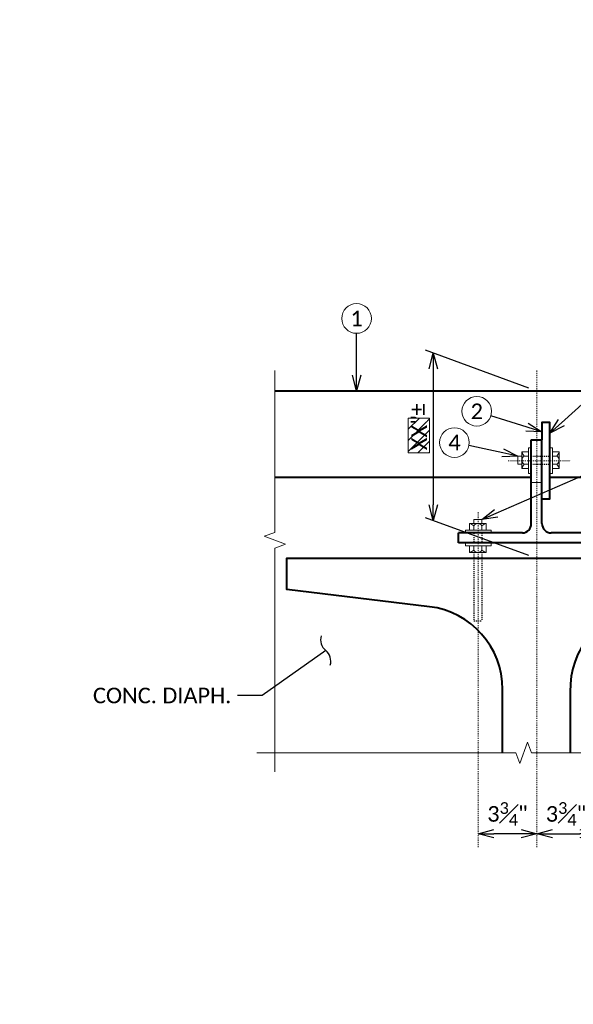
# Model space of a CAD drawing. Extents: x -1664 to -1047, y -2943 to -2691.
# Tile 3 of 17: x -1572 to -1518, y -2943 to -2849. Entities that reach past the tile are written whole.
import ezdxf
from ezdxf import colors
from ezdxf.entities.mleader import LeaderData, LeaderLine
from ezdxf.math import Vec2, Vec3

# ---------------------------------------------------------------- set-up
doc = ezdxf.new("R2010")
doc.units = 0
doc.header["$MEASUREMENT"] = 0
doc.linetypes.add('Wisdot2', pattern=[0.125, 0.0625, -0.0625])
doc.linetypes.add('Wisdot4', pattern=[0.28125, 0.125, -0.0625, 0.03125, -0.0625])
for name, color, linetype, lineweight in [('B_ANNO_BREAK', 7, 'Continuous', 18), ('B_ANNO_DIM', 7, 'Continuous', 18), ('B_ANNO_SYMB', 7, 'Continuous', 18), ('B_ANNO_TEXT', 7, 'Continuous', 18), ('B_CNTR', 1, 'Wisdot4', 18), ('B_CONC_DECK', 1, 'Continuous', 40), ('B_CONC_GIRD', 50, 'Continuous', 40), ('B_DETAIL', 7, 'Continuous', 18), ('B_DETAIL_HIDDEN', 7, 'Wisdot2', 25), ('B_DETAIL_OBJ', 7, 'Continuous', 40), ('B_STEEL_BOLT', 3, 'Continuous', 18)]:
    doc.layers.add(name, color=color, linetype=linetype, lineweight=lineweight)
doc.layers.add('B_ANNO_DESIGN_NOTES', color=1, linetype='Continuous', lineweight=18, true_color=0xff0000)
doc.styles.add('Annotative', font='calibri.ttf', dxfattribs={"height": 0.0625})
doc.styles.get("Standard").update_dxf_attribs({"font": 'calibri.ttf'})
doc.dimstyles.new('Annotative', dxfattribs={"dimscale": 0, "dimtxt": 0.0625, "dimasz": 0.0625, "dimexe": 0.03125, "dimexo": 0.03125, "dimgap": 0.03125, "dimtad": 1, "dimdec": 3, "dimzin": 3, "dimdsep": 46, "dimlunit": 4, "dimtxsty": 'Standard', "dimblk": 'OPEN30', "dimcen": 0.03125, "dimaunit": 1, "dimadec": 0, "dimazin": 3, "dimtfac": 0.75, "dimtdec": 3, "dimtofl": 0, "dimtmove": 0, "dimatfit": 3, "dimldrblk": 'OPEN30', "dimfxl": 1, "dimtfill": 1, "dimfrac": 1, "dimtolj": 1, "dimtzin": 0, "dimarcsym": 0})

# ---------------------------------------------------------------- blocks, each defined once
blk = doc.blocks.new('AnonymousCell13')
at = {"layer": 'B_DETAIL_OBJ'}
for p, q in [((-0.51, -2.711), (-0.51, 5.332)), ((-0.51, 5.332), (0.52, 5.332)), ((0.515, -2.717), (0.515, 5.332)), ((-7.508, -4.578), (-7.508, -3.617)), ((-1.356, -3.617), (-7.508, -3.617)), ((7.513, -3.617), (1.415, -3.617)), ((7.513, -4.578), (7.513, -3.617)), ((7.513, -4.578), (-7.508, -4.578))]:
    blk.add_line(p, q, dxfattribs=at)
for centre, start, end in [((-1.409, -2.719), 273.38472, 0), ((1.415, -2.717), 180, 269.9795)]:
    blk.add_arc(centre, 0.9, start, end, dxfattribs=at)
blk = doc.blocks.new('_Open30')
at = {"color": 0, "linetype": 'ByBlock', "lineweight": -2}
for p, q in [((-1, 0.268), (0, 0)), ((0, 0), (-1, -0.268)), ((0, 0), (-1, 0))]:
    blk.add_line(p, q, dxfattribs=at)
blk = doc.blocks.new('*D5946')
at = {"layer": 'B_ANNO_DIM', "color": 0, "lineweight": -2, "transparency": 16777216}
blk.add_line((143.246, 16.39), (145.874, 16.39), dxfattribs=at)
at = {"layer": 'B_ANNO_DIM', "color": 0, "lineweight": -2, "transparency": 16777216, "xscale": 1.5, "yscale": 1.5, "zscale": 1.5, "rotation": 180}
blk.add_blockref('_Open30', (141.746, 16.39), dxfattribs=at)
at = {"layer": 'B_ANNO_DIM', "color": 0, "lineweight": -2, "transparency": 16777216, "xscale": 1.5, "yscale": 1.5, "zscale": 1.5}
blk.add_blockref('_Open30', (147.374, 16.39), dxfattribs=at)
at = {"layer": 'B_ANNO_DIM', "color": 0, "transparency": 16777216, "insert": (144.56, 18.292), "char_height": 1.5, "attachment_point": 5, "bg_fill": 3, "box_fill_scale": 1.25, "bg_fill_color": 256, "bg_fill_true_color": 13158600, "bg_fill_transparency": 0}
blk.add_mtext('\\A1;3{\\H0.75x;\\S3#4;}"', dxfattribs=at)
at = {"layer": 'Defpoints', "color": 0, "transparency": 16777216}
for p in [(141.746, 16.39), (147.374, 16.39), (147.374, 16.39)]:
    blk.add_point(p, dxfattribs=at)
blk = doc.blocks.new('*D5892')
at = {"layer": 'B_ANNO_DIM', "color": 0, "lineweight": -2, "transparency": 16777216}
blk.add_line((140.246, 16.39), (137.619, 16.39), dxfattribs=at)
at = {"layer": 'B_ANNO_DIM', "color": 0, "lineweight": -2, "transparency": 16777216, "xscale": 1.5, "yscale": 1.5, "zscale": 1.5, "rotation": 180}
blk.add_blockref('_Open30', (136.119, 16.39), dxfattribs=at)
at = {"layer": 'B_ANNO_DIM', "color": 0, "lineweight": -2, "transparency": 16777216, "xscale": 1.5, "yscale": 1.5, "zscale": 1.5}
blk.add_blockref('_Open30', (141.746, 16.39), dxfattribs=at)
at = {"layer": 'B_ANNO_DIM', "color": 0, "transparency": 16777216, "insert": (138.933, 18.292), "char_height": 1.5, "attachment_point": 5, "bg_fill": 3, "box_fill_scale": 1.25, "bg_fill_color": 256, "bg_fill_true_color": 13158600, "bg_fill_transparency": 0}
blk.add_mtext('\\A1;3{\\H0.75x;\\S3#4;}"', dxfattribs=at)
at = {"layer": 'Defpoints', "color": 0, "transparency": 16777216}
for p in [(136.119, 16.39), (136.119, 16.39), (141.746, 16.39)]:
    blk.add_point(p, dxfattribs=at)
blk = doc.blocks.new('*D5966')
at = {"layer": 'B_ANNO_DIM', "color": 0, "lineweight": -2, "transparency": 16777216}
for p, q in [((140.996, 59.204), (131.044, 62.826)), ((131.794, 61.053), (131.794, 47.971)), ((140.996, 43.122), (131.044, 46.744))]:
    blk.add_line(p, q, dxfattribs=at)
at = {"layer": 'Defpoints', "color": 0, "transparency": 16777216}
for p in [(141.746, 58.931), (131.794, 46.471), (141.746, 42.849)]:
    blk.add_point(p, dxfattribs=at)
at = {"layer": 'B_ANNO_DIM', "color": 0, "lineweight": -2, "transparency": 16777216, "xscale": 1.5, "yscale": 1.5, "zscale": 1.5}
for p, rotation in [((131.794, 62.553), 90), ((131.794, 46.471), 270)]:
    blk.add_blockref('_Open30', p, dxfattribs=dict(at, rotation=rotation))
at = {"layer": 'B_ANNO_DIM', "color": 0, "transparency": 16777216, "insert": (130.294, 57.144), "char_height": 1.5, "attachment_point": 5, "rotation": 90, "bg_fill": 3, "box_fill_scale": 1.25, "bg_fill_color": 256, "bg_fill_true_color": 13158600, "bg_fill_transparency": 0}
blk.add_mtext('\\A1;%%P', dxfattribs=at)
blk = doc.blocks.new('_Integral')
at = {"color": 0, "linetype": 'ByBlock', "lineweight": -2}
for centre, start, end in [((0.439, 0.118), 129, 195), ((-0.439, -0.118), 309, 15)]:
    blk.add_arc(centre, 0.454, start, end, dxfattribs=at)
blk = doc.blocks.new('*U5885')
at = {"layer": 'B_ANNO_BREAK', "flags": 128}
for points in [[(116.5529, 60.8825), (116.5527, 45.3344), (115.5218, 44.9592), (117.5837, 44.2087), (116.5527, 43.8334), (116.5527, 22.3288)], [(168.5424, 24.1586), (141.2276, 24.1586), (140.8524, 25.1896), (140.1019, 23.1277), (139.7267, 24.1586), (114.8357, 24.1586)]]:
    blk.add_lwpolyline(points, dxfattribs=at)
at = {"layer": 'B_ANNO_SYMB'}
blk.add_circle((124.4147, 65.8837), 1.4255, dxfattribs=at)
at = {"layer": 'B_CNTR'}
for p, q in [((141.7464, 60.8868), (141.7464, 15.017)), ((136.119, 47.288), (136.119, 15.0119))]:
    blk.add_line(p, q, dxfattribs=at)
at = {"layer": 'B_CNTR', "ltscale": 0.5}
blk.add_line((139.0062, 52.222), (145.0351, 52.222), dxfattribs=at)
at = {"layer": 'B_CONC_DECK'}
for p, q in [((116.5528, 58.9306), (166.94, 58.9306)), ((116.5528, 50.638), (141.2216, 50.638)), ((142.9979, 50.638), (166.9399, 50.638))]:
    blk.add_line(p, q, dxfattribs=at)
at = {"layer": 'B_DETAIL'}
blk.add_line((141.2173, 50.1367), (142.243, 50.1367), dxfattribs=at)
at = {"layer": 'B_DETAIL_HIDDEN', "ltscale": 0.5}
for p, q in [((141.2173, 52.6504), (142.999, 52.6504)), ((141.2173, 51.8789), (142.9937, 51.8789)), ((135.6999, 36.8452), (136.4713, 36.8452))]:
    blk.add_line(p, q, dxfattribs=at)
at = {"layer": 'B_DETAIL_HIDDEN', "ltscale": 0.25}
for p, q in [((135.6999, 45.2905), (135.6999, 44.3172)), ((136.4713, 45.2905), (136.4713, 44.3172))]:
    blk.add_line(p, q, dxfattribs=at)
at = {"layer": 'B_DETAIL_OBJ', "flags": 128}
blk.add_lwpolyline([(142.243, 48.5456), (142.9979, 48.5456), (142.9979, 55.8985), (142.2473, 55.8985), (142.2473, 54.2272)], dxfattribs=at)
at = {"layer": 'B_STEEL_BOLT'}
for p, q in [((140.3213, 51.4852), (140.3213, 53.067)), ((140.3213, 53.067), (140.9513, 53.067)), ((143.9019, 53.067), (143.2719, 53.067)), ((143.9019, 51.4852), (143.9019, 53.067)), ((140.3213, 52.6619), (139.9404, 52.6619)), ((139.9404, 52.6619), (139.9404, 51.8904)), ((140.9513, 52.6642), (140.535, 52.6642)), ((143.2719, 52.6642), (143.6881, 52.6642)), ((140.3213, 51.8904), (139.9404, 51.8904)), ((140.3213, 51.4852), (140.9513, 51.4852)), ((140.9513, 51.8881), (140.535, 51.8881)), ((143.2719, 51.8881), (143.6881, 51.8881)), ((143.9019, 51.4852), (143.2719, 51.4852)), ((135.6884, 46.1865), (135.6884, 46.5674)), ((135.6884, 46.5674), (136.4598, 46.5674)), ((136.4598, 46.1865), (136.4598, 46.5674)), ((136.865, 46.1865), (135.2832, 46.1865)), ((135.2832, 46.1865), (135.2832, 45.5565)), ((135.6861, 45.5565), (135.6861, 45.9728)), ((136.4621, 45.5565), (136.4621, 45.9728)), ((136.865, 46.1865), (136.865, 45.5565)), ((135.2832, 43.4132), (135.2832, 44.0432)), ((135.6861, 44.0432), (135.6861, 43.6269)), ((136.4621, 44.0432), (136.4621, 43.6269)), ((136.865, 43.4132), (136.865, 44.0432)), ((136.865, 43.4132), (135.2832, 43.4132))]:
    blk.add_line(p, q, dxfattribs=at)
at = {"layer": 'B_STEEL_BOLT', "flags": 128}
for points in [[(140.9513, 50.993), (140.9513, 53.451), (141.2173, 53.451), (141.2173, 50.993), (140.9513, 50.993)], [(143.2719, 50.993), (143.2719, 53.451), (142.9979, 53.451), (142.9979, 50.993), (143.2719, 50.993)], [(137.3572, 45.5565), (134.8992, 45.5565), (134.8992, 45.2905), (137.3572, 45.2905), (137.3572, 45.5565)], [(137.3572, 44.0432), (134.8992, 44.0432), (134.8992, 44.3172), (137.3572, 44.3172), (137.3572, 44.0432)]]:
    blk.add_lwpolyline(points, dxfattribs=at)
at = {"layer": 'B_STEEL_BOLT'}
for centre, radius, start, end in [((141.7316, 53.5407), 1.4833, 198.623024, 216.224919), ((142.4915, 53.5407), 1.4833, 323.775081, 341.376976), ((140.791, 52.2761), 0.4648, 123.410983, 236.589017), ((143.4322, 52.2761), 0.4648, 303.410983, 56.589017), ((141.7316, 51.0115), 1.4833, 143.775081, 161.376976), ((142.4915, 51.0115), 1.4833, 18.623024, 36.224919), ((134.8095, 44.7762), 1.4833, 53.775081, 71.376976), ((136.0741, 45.7168), 0.4648, 33.410983, 146.589017), ((137.3387, 44.7762), 1.4833, 108.623024, 126.224919), ((134.8095, 44.8235), 1.4833, 288.623024, 306.224919), ((136.0741, 43.8829), 0.4648, 213.410983, 326.589017), ((137.3387, 44.8235), 1.4833, 233.775081, 251.376976)]:
    blk.add_arc(centre, radius, start, end, dxfattribs=at)
at = {"linetype": 'Continuous', "lineweight": 18}
blk.add_blockref('AnonymousCell13', (141.7276, 48.8955), dxfattribs=at)
at = {"layer": 'B_ANNO_DIM', "style": 'Annotative'}
for tag, p in [('D12', (274.4722, 210.6075)), ('D11', (141.9631, 208.3823))]:
    blk.add_attdef(tag, p, '', height=1.5, rotation=90, dxfattribs=at)
at = {"layer": 'B_ANNO_TEXT', "insert": (124.4147, 65.8837), "char_height": 1.5, "width": 3.563823, "attachment_point": 5, "style": 'Annotative'}
blk.add_mtext('1', dxfattribs=at)
at = {"layer": 'B_ANNO_TEXT', "style": 'Annotative'}
blk.add_attdef('JTR', (310.3612, 59.5619), '', height=1.5, dxfattribs=at)
at = {"layer": 'B_ANNO_DIM'}
ml = blk.add_multileader_mtext('Standard', dxfattribs=at)
ml.set_content('', color=256)
ml.set_leader_properties()
ml.set_arrow_properties(name='OPEN30')
ml.build(insert=Vec2(0, 0))
ml.multileader.update_dxf_attribs({"text_right_attachment_type": 3, "dogleg_length": 0.0625, "arrow_head_size": 1.5, "scale": 24})
ctx = ml.context
ctx.base_point, ctx.scale, ctx.char_height, ctx.arrow_head_size, ctx.landing_gap_size, ctx.plane_origin = Vec3(164.5606, 65.4075), 24, 1.5, 1.5, 0.75, Vec3(148.8488, 80.9332)
ctx.right_attachment = 3
notes = []
notes.append((ctx, [(0, (1, 1, 0), (161.0337, 65.4075), (1, 0), 3.5269, [(0, [(142.9979, 54.8699), (154.7214, 65.4075), (154.7214, 65.4075)], 0, [])])]))
ctx.mtext.insert, ctx.mtext.flow_direction = Vec3(165.3106, 66.1575), 5
ml = blk.add_multileader_mtext('Standard', dxfattribs=at)
ml.set_content('', color=256)
ml.set_leader_properties()
ml.set_arrow_properties(name='OPEN30')
ml.build(insert=Vec2(0, 0))
ml.multileader.update_dxf_attribs({"text_right_attachment_type": 3, "dogleg_length": 0.0625, "arrow_head_size": 1.5, "scale": 24})
ctx = ml.context
ctx.base_point, ctx.scale, ctx.char_height, ctx.arrow_head_size, ctx.landing_gap_size, ctx.plane_origin, ctx.plane_x_axis, ctx.plane_y_axis = Vec3(124.4147, 65.9582), 24, 1.5, 1.5, 0.75, Vec3(124.4147, 59.4803), Vec3(0, -1), Vec3(1, 0)
ctx.right_attachment = 3
notes.append((ctx, [(0, (1, 1, 0), (124.4147, 62.9582), (0, 1), 1.5, [(0, [(124.4147, 58.9306), (124.4147, 62.9582), (124.4147, 62.9582)], 0, [])])]))
ctx.mtext.insert, ctx.mtext.text_direction, ctx.mtext.rotation, ctx.mtext.flow_direction = Vec3(125.1647, 65.2082), Vec3(0, -1), 4.712389, 5
ml = blk.add_multileader_mtext('Standard', dxfattribs=at)
ml.set_content('CONC. DIAPH.', color=256)
ml.set_leader_properties()
ml.set_arrow_properties(name='INTEGRAL')
ml.build(insert=Vec2(0, 0))
ml.multileader.update_dxf_attribs({"dogleg_length": 0.125, "arrow_head_size": 3, "scale": 24})
ctx = ml.context
ctx.base_point, ctx.scale, ctx.char_height, ctx.arrow_head_size, ctx.landing_gap_size, ctx.plane_origin = Vec3(98.3242, 29.6574), 24, 1.5, 3, 0.75, Vec3(148.3569, 29.6574)
notes.append((ctx, [(0, (1, 1, 0), (115.3386, 29.6574), (-1, 0), 2.3535, [(1, [(121.4486, 33.9953)], 0, [])])]))
ctx.mtext.insert, ctx.mtext.flow_direction = Vec3(99.0742, 30.4184), 5
for ctx, leaders in notes:
    for number, flags, end, landing, length, lines in leaders:
        leader = LeaderData()
        leader.index, (leader.has_last_leader_line, leader.has_dogleg_vector, leader.attachment_direction) = number, flags
        leader.last_leader_point, leader.dogleg_vector, leader.dogleg_length = Vec3(end), Vec3(landing), length
        for number, points, colour, breaks in lines:
            line = LeaderLine()
            line.index, line.vertices, line.color, line.breaks = number, Vec3.list(points), colors.encode_raw_color(colour), breaks
            leader.lines.append(line)
        ctx.leaders.append(leader)
dim = blk.add_linear_dim(base=(131.7936, 46.4712), p1=(141.7464, 58.9306), p2=(141.7464, 42.8486), angle=90, text='%%P', dimstyle='Annotative', dxfattribs=at)
dim.commit()
dim.dimension.update_dxf_attribs({"geometry": '*D5966', "text_midpoint": (131.7936, 57.144), "dimtype": 160})
dim = blk.add_linear_dim(base=(147.3737, 16.39), p1=(141.7464, 16.39), p2=(147.3737, 16.39), dimstyle='Annotative', override={"dimlfac": 0.666}, dxfattribs=at)
dim.commit()
dim.dimension.update_dxf_attribs({"geometry": '*D5946', "text_midpoint": (144.56, 18.2924)})
at = {"layer": 'B_ANNO_DESIGN_NOTES'}
h = blk.add_hatch(dxfattribs=at)
h.set_pattern_fill('ANSI31', color=256, scale=6)
h.set_pattern_definition([(45, (130.412, 54.64824), (-0.53033, 0.53033), [])])
h.paths.add_polyline_path([(131.4392, 52.9732), (129.3848, 52.9732), (129.3848, 56.3233), (131.4392, 56.3233)])
blk.add_lwpolyline([(131.4392, 52.9732), (129.3848, 52.9732), (129.3848, 56.3233), (131.4392, 56.3233)], close=True, dxfattribs=at)
at = {"layer": 'B_ANNO_SYMB'}
for centre in [(135.9774, 56.9655), (133.831, 53.9659)]:
    blk.add_circle(centre, 1.4255, dxfattribs=at)
at = {"layer": 'B_CONC_GIRD', "flags": 128}
blk.add_lwpolyline([(138.4634, 24.1586), (138.4594, 30.2537, 0.3795014), (131.4167, 38.1962), (117.7134, 39.8486), (117.7134, 42.8486), (165.7134, 42.8486), (165.7134, 39.8486), (152.0021, 38.1962, 0.3885233), (144.9634, 30.0021), (144.9634, 24.1586)], format="xyb", dxfattribs=at)
at = {"layer": 'B_DETAIL_HIDDEN', "ltscale": 0.5}
for p, q in [((135.6999, 43.4253), (135.6999, 36.8452)), ((136.4713, 43.4253), (136.4713, 36.8452))]:
    blk.add_line(p, q, dxfattribs=at)
at = {"layer": 'B_ANNO_DIM', "style": 'Annotative'}
blk.add_attdef('D13', (131.1931, 53.2316), '', height=1.5, rotation=90, dxfattribs=at)
at = {"layer": 'B_ANNO_TEXT', "char_height": 1.5, "width": 3.563823, "attachment_point": 5, "style": 'Annotative'}
for s, insert in [('2', (135.9774, 56.9655)), ('4', (133.831, 53.9659))]:
    blk.add_mtext(s, dxfattribs=dict(at, insert=insert))
at = {"layer": 'B_ANNO_DIM'}
dim = blk.add_linear_dim(base=(136.119, 16.39), p1=(141.7464, 16.39), p2=(136.119, 16.39), angle=180, dimstyle='Annotative', override={"dimlfac": 0.666}, dxfattribs=at)
dim.commit()
dim.dimension.update_dxf_attribs({"geometry": '*D5892', "text_midpoint": (138.9327, 18.2924)})
ml = blk.add_multileader_mtext('Standard', dxfattribs=at)
ml.set_content('', color=256)
ml.set_leader_properties()
ml.set_arrow_properties(name='OPEN30')
ml.build(insert=Vec2(0, 0))
ml.multileader.update_dxf_attribs({"text_right_attachment_type": 3, "dogleg_length": 0.0625, "arrow_head_size": 1.5, "scale": 24})
ctx = ml.context
ctx.base_point, ctx.scale, ctx.char_height, ctx.arrow_head_size, ctx.landing_gap_size, ctx.plane_origin, ctx.plane_x_axis, ctx.plane_y_axis = Vec3(135.9064, 56.9878), 24, 1.5, 1.5, 0.75, Vec3(142.0858, 55.0441), Vec3(0.9539193, -0.3000632), Vec3(0.3000632, 0.9539193)
ctx.right_attachment = 3
notes = []
notes.append((ctx, [(0, (1, 1, 0), (138.7682, 56.0876), (-0.9539193, 0.3000632), 1.5, [(0, [(142.2384, 54.996), (138.7682, 56.0876), (138.7682, 56.0876)], 0, [])])]))
ctx.mtext.insert, ctx.mtext.text_direction, ctx.mtext.rotation, ctx.mtext.flow_direction = Vec3(136.8469, 57.4782), Vec3(0.9539193, -0.3000632), 5.9784264, 5
ml = blk.add_multileader_mtext('Standard', dxfattribs=at)
ml.set_content('', color=256)
ml.set_leader_properties()
ml.set_arrow_properties(name='OPEN30')
ml.build(insert=Vec2(0, 0))
ml.multileader.update_dxf_attribs({"text_right_attachment_type": 3, "dogleg_length": 0.0625, "arrow_head_size": 1.5, "scale": 24})
ctx = ml.context
ctx.base_point, ctx.scale, ctx.char_height, ctx.arrow_head_size, ctx.landing_gap_size, ctx.plane_origin, ctx.plane_x_axis, ctx.plane_y_axis = Vec3(133.7582, 53.9814), 24, 1.5, 1.5, 0.75, Vec3(140.0934, 52.6292), Vec3(0.9779695, -0.208748), Vec3(0.208748, 0.9779695)
ctx.right_attachment = 3
notes.append((ctx, [(0, (1, 1, 0), (136.6921, 53.3552), (-0.9779695, 0.208748), 1.5, [(0, [(139.9404, 52.6619), (136.6921, 53.3552), (136.6921, 53.3552)], 0, [])])]))
ctx.mtext.insert, ctx.mtext.text_direction, ctx.mtext.rotation, ctx.mtext.flow_direction = Vec3(134.6482, 54.5584), Vec3(0.9779695, -0.208748), 6.0728907, 5
ml = blk.add_multileader_mtext('Standard', dxfattribs=at)
ml.set_content('', color=256)
ml.set_leader_properties()
ml.set_arrow_properties(name='OPEN30')
ml.build(insert=Vec2(0, 0))
ml.multileader.update_dxf_attribs({"text_right_attachment_type": 3, "dogleg_length": 0.0625, "arrow_head_size": 1.5, "scale": 24})
ctx = ml.context
ctx.base_point, ctx.scale, ctx.char_height, ctx.arrow_head_size, ctx.landing_gap_size, ctx.plane_origin, ctx.plane_x_axis, ctx.plane_y_axis = Vec3(153.5877, 54.039), 24, 1.5, 1.5, 0.75, Vec3(147.6502, 51.4489), Vec3(-0.9165868, -0.3998359), Vec3(0.3998359, -0.9165868)
ctx.right_attachment = 3
notes.append((ctx, [(0, (1, 1, 0), (150.838, 52.8395), (0.9165868, 0.3998359), 1.5, [(0, [(136.4598, 46.5674), (150.838, 52.8395), (150.838, 52.8395)], 0, [])])]))
ctx.mtext.insert, ctx.mtext.text_direction, ctx.mtext.rotation, ctx.mtext.flow_direction = Vec3(153.2002, 53.0517), Vec3(-0.9165868, -0.3998359), 3.5529304, 5
for ctx, leaders in notes:
    for number, flags, end, landing, length, lines in leaders:
        leader = LeaderData()
        leader.index, (leader.has_last_leader_line, leader.has_dogleg_vector, leader.attachment_direction) = number, flags
        leader.last_leader_point, leader.dogleg_vector, leader.dogleg_length = Vec3(end), Vec3(landing), length
        for number, points, colour, breaks in lines:
            line = LeaderLine()
            line.index, line.vertices, line.color, line.breaks = number, Vec3.list(points), colors.encode_raw_color(colour), breaks
            leader.lines.append(line)
        ctx.leaders.append(leader)

msp = doc.modelspace()

# ---------------------------------------------------------------- block references
ref = msp.add_blockref('*U5885', (-1663.73, -2943.441))
ref.add_attrib('D13', 'XX"', (-1532.537, -2890.209), dxfattribs={"layer": 'B_ANNO_DIM', "height": 1.5, "rotation": 90, "style": 'Annotative'})

doc.saveas('drawing.dxf')
